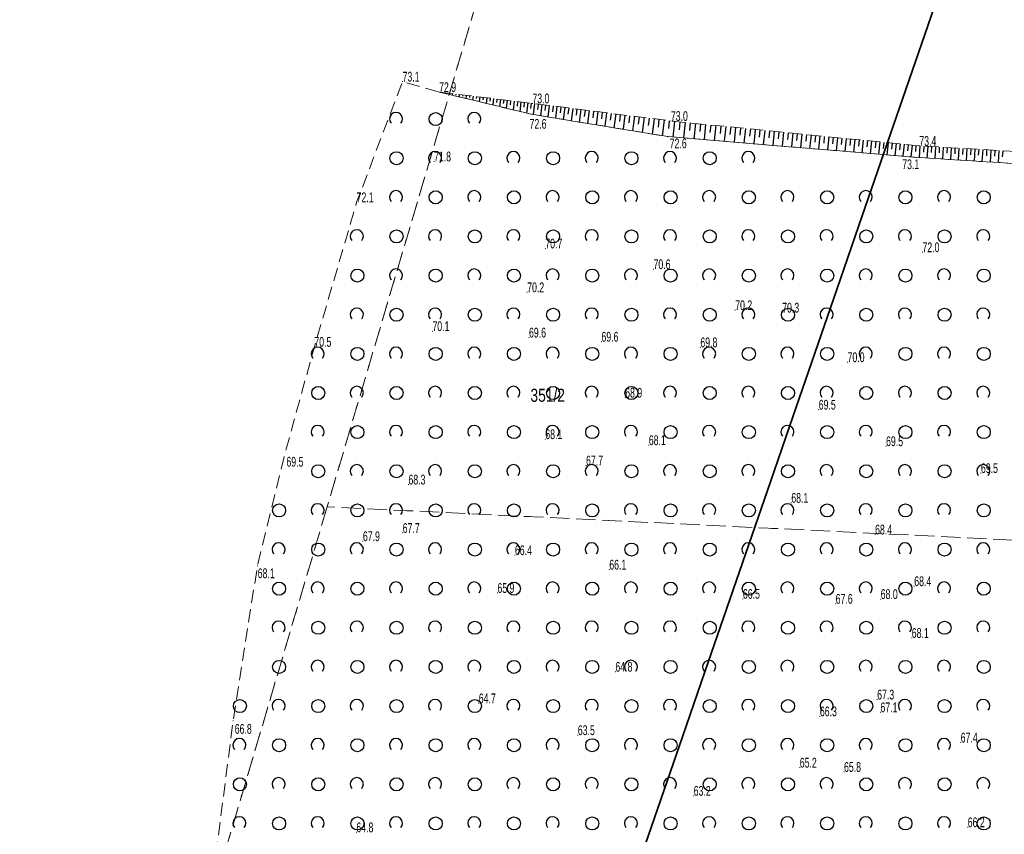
# Model space of a CAD drawing. Header units: metres. Extents: x 6524698 to 6533081, y 5883213 to 5896811.
# Tile 12 of 131: x 6528933 to 6529009, y 5886717 to 5886779. Entities that reach past the tile are written whole.
import ezdxf
from ezdxf.enums import TextEntityAlignment as Align

# ---------------------------------------------------------------- set-up
doc = ezdxf.new("R2010")
doc.units = ezdxf.units.M
for name, pattern in [('mapa zasadnicza$0$1.0_0.5', [1.5, 1, -0.5]), ('mapa zasadnicza$0$egkk-500', [2, 1.5, -0.5]), ('mapa zasadnicza$0$egug-500', [1, 0.5, -0.5])]:
    doc.linetypes.add(name, pattern=pattern)
for name, color, linetype in [('mapa zasadnicza$0$000 Inne (niezydentyfikowane)', 7, 'Continuous'), ('mapa zasadnicza$0$211-numer działki ewidencyjnej', 7, 'Continuous'), ('mapa zasadnicza$0$217-kontur klasyfikacyjny', 7, 'Continuous'), ('mapa zasadnicza$0$218-kontur użytku gruntowego', 7, 'Continuous'), ('mapa zasadnicza$0$pikieta naturalna', 7, 'Continuous'), ('mapa zasadnicza$0$pikieta naturalna-Atr2', 7, 'Continuous'), ('mapa zasadnicza$0$skarpa nieumocniona', 7, 'Continuous'), ('mapa zasadnicza$0$zadrzewienie  zakrzewienie', 7, 'Continuous')]:
    doc.layers.add(name, color=color, linetype=linetype)
doc.styles.add('mapa zasadnicza$0$STANDARD', font='Working1250', dxfattribs={"width": 0.75})

# ---------------------------------------------------------------- blocks, each defined once
blk = doc.blocks.new('mapa zasadnicza$0$PW01')
at = {"linetype": 'Continuous', "lineweight": 13}
h = blk.add_hatch(color=0, dxfattribs=at)
edge = h.paths.add_edge_path()
edge.add_arc((0, 0), 0.045, 0, 360)
blk = doc.blocks.new('mapa zasadnicza$0$OTZK1')
at = {"color": 0, "linetype": 'Continuous'}
blk.add_circle((0, 0), 0.5, dxfattribs=at)
blk = doc.blocks.new('mapa zasadnicza$0$OTZK2')
at = {"color": 0, "linetype": 'Continuous'}
blk.add_arc((0, 0), 0.5, 318.85, 221.162, dxfattribs=at)

msp = doc.modelspace()

# ---------------------------------------------------------------- linework, layer by layer
at = {"layer": 'mapa zasadnicza$0$000 Inne (niezydentyfikowane)', "color": 7, "linetype": 'Continuous', "lineweight": 35, "flags": 128}
msp.add_lwpolyline([(6528960.48, 5886655.526), (6528973.706, 5886694.67), (6528975.442, 5886699.704), (6528977.127, 5886704.592), (6528978.813, 5886709.48), (6528980.498, 5886714.368), (6528982.183, 5886719.255), (6528983.868, 5886724.143), (6528985.554, 5886729.031), (6528987.239, 5886733.918), (6528988.924, 5886738.806), (6528990.609, 5886743.694), (6528992.295, 5886748.581), (6528993.98, 5886753.469), (6528995.665, 5886758.357), (6528997.35, 5886763.245), (6528999.036, 5886768.132), (6529000.721, 5886773.02), (6529002.406, 5886777.908), (6529004.091, 5886782.795)], dxfattribs=at)
at = {"layer": 'mapa zasadnicza$0$000 Inne (niezydentyfikowane)', "color": 7, "linetype": 'Continuous', "lineweight": 25, "flags": 128}
for points in [[(6528965.69, 5886773.43), (6528965.68, 5886773.37)], [(6528965.95, 5886773.4), (6528965.94, 5886773.35)], [(6528966.21, 5886773.37), (6528966.2, 5886773.25)], [(6528966.47, 5886773.33), (6528966.46, 5886773.26)], [(6528966.74, 5886773.3), (6528966.71, 5886773.12)], [(6528967, 5886773.27), (6528966.99, 5886773.17)], [(6528967.26, 5886773.24), (6528967.23, 5886773)], [(6528967.52, 5886773.21), (6528967.51, 5886773.07)], [(6528967.79, 5886773.17), (6528967.75, 5886772.87)], [(6528968.05, 5886773.14), (6528968.03, 5886772.98)], [(6528968.31, 5886773.11), (6528968.27, 5886772.75)], [(6528968.57, 5886773.08), (6528968.55, 5886772.88)], [(6528968.84, 5886773.05), (6528968.79, 5886772.62)], [(6528969.1, 5886773.01), (6528969.07, 5886772.79)], [(6528969.36, 5886772.98), (6528969.3, 5886772.5)], [(6528969.62, 5886772.95), (6528969.59, 5886772.69)], [(6528969.89, 5886772.92), (6528969.82, 5886772.37)], [(6528970.15, 5886772.89), (6528970.11, 5886772.6)], [(6528970.41, 5886772.85), (6528970.34, 5886772.25)], [(6528970.67, 5886772.82), (6528970.64, 5886772.51)], [(6528970.94, 5886772.79), (6528970.86, 5886772.13)], [(6528971.2, 5886772.76), (6528971.16, 5886772.41)], [(6528971.46, 5886772.73), (6528971.37, 5886772)], [(6528971.72, 5886772.69), (6528971.68, 5886772.32)], [(6528971.98, 5886772.66), (6528971.88, 5886771.88)], [(6528972.24, 5886772.63), (6528972.19, 5886772.22)], [(6528972.51, 5886772.6), (6528972.4, 5886771.77)], [(6528972.78, 5886772.56), (6528972.73, 5886772.14)], [(6528973.06, 5886772.53), (6528972.95, 5886771.67)], [(6528973.35, 5886772.49), (6528973.29, 5886772.06)], [(6528973.63, 5886772.46), (6528973.52, 5886771.58)], [(6528973.92, 5886772.42), (6528973.87, 5886771.98)], [(6528974.22, 5886772.38), (6528974.1, 5886771.49)], [(6528974.52, 5886772.34), (6528974.46, 5886771.89)], [(6528974.82, 5886772.3), (6528974.7, 5886771.39)], [(6528975.12, 5886772.27), (6528975.06, 5886771.8)], [(6528975.43, 5886772.23), (6528975.31, 5886771.29)], [(6528975.74, 5886772.19), (6528975.68, 5886771.71)], [(6528976.06, 5886772.15), (6528975.93, 5886771.18)], [(6528976.38, 5886772.11), (6528976.31, 5886771.62)], [(6528976.7, 5886772.07), (6528976.57, 5886771.08)], [(6528977.03, 5886772.02), (6528976.96, 5886771.52)], [(6528977.36, 5886771.98), (6528977.23, 5886770.97)], [(6528977.69, 5886771.94), (6528977.63, 5886771.43)], [(6528978.03, 5886771.9), (6528977.9, 5886770.86)], [(6528978.38, 5886771.85), (6528978.31, 5886771.33)], [(6528978.72, 5886771.81), (6528978.59, 5886770.75)], [(6528979.07, 5886771.76), (6528979.01, 5886771.23)], [(6528979.43, 5886771.72), (6528979.29, 5886770.63)], [(6528979.79, 5886771.67), (6528979.72, 5886771.12)], [(6528980.16, 5886771.63), (6528980.01, 5886770.51)], [(6528980.52, 5886771.58), (6528980.45, 5886771.02)], [(6528980.9, 5886771.53), (6528980.75, 5886770.39)], [(6528981.28, 5886771.48), (6528981.2, 5886770.91)], [(6528981.66, 5886771.43), (6528981.51, 5886770.27)], [(6528982.04, 5886771.39), (6528981.97, 5886770.8)], [(6528982.44, 5886771.34), (6528982.28, 5886770.14)], [(6528982.83, 5886771.28), (6528982.76, 5886770.68)], [(6528983.23, 5886771.24), (6528983.11, 5886770.04)], [(6528983.64, 5886771.2), (6528983.58, 5886770.6)], [(6528984.04, 5886771.16), (6528983.92, 5886769.97)], [(6528984.43, 5886771.12), (6528984.37, 5886770.53)], [(6528984.83, 5886771.08), (6528984.71, 5886769.9)], [(6528985.22, 5886771.04), (6528985.16, 5886770.46)], [(6528985.61, 5886771), (6528985.5, 5886769.84)], [(6528986, 5886770.96), (6528985.94, 5886770.38)], [(6528986.39, 5886770.92), (6528986.27, 5886769.77)], [(6528986.77, 5886770.89), (6528986.72, 5886770.31)], [(6528987.16, 5886770.85), (6528987.04, 5886769.71)], [(6528987.54, 5886770.81), (6528987.48, 5886770.24)], [(6528987.91, 5886770.77), (6528987.8, 5886769.65)], [(6528988.29, 5886770.73), (6528988.23, 5886770.17)], [(6528988.66, 5886770.7), (6528988.55, 5886769.58)], [(6528989.04, 5886770.66), (6528988.98, 5886770.11)], [(6528989.41, 5886770.62), (6528989.3, 5886769.52)], [(6528989.77, 5886770.59), (6528989.72, 5886770.04)], [(6528990.14, 5886770.55), (6528990.03, 5886769.46)], [(6528990.5, 5886770.51), (6528990.45, 5886769.97)], [(6528990.87, 5886770.48), (6528990.76, 5886769.4)], [(6528991.22, 5886770.44), (6528991.17, 5886769.9)], [(6528991.58, 5886770.4), (6528991.48, 5886769.34)], [(6528991.94, 5886770.37), (6528991.89, 5886769.84)], [(6528992.29, 5886770.33), (6528992.19, 5886769.28)], [(6528992.64, 5886770.3), (6528992.59, 5886769.77)], [(6528992.99, 5886770.26), (6528992.89, 5886769.22)], [(6528993.34, 5886770.23), (6528993.29, 5886769.71)], [(6528993.69, 5886770.19), (6528993.58, 5886769.16)], [(6528994.03, 5886770.16), (6528993.98, 5886769.65)], [(6528994.37, 5886770.12), (6528994.27, 5886769.11)], [(6528994.71, 5886770.09), (6528994.66, 5886769.58)], [(6528995.05, 5886770.06), (6528994.95, 5886769.05)], [(6528995.39, 5886770.02), (6528995.34, 5886769.52)], [(6528995.72, 5886769.99), (6528995.62, 5886768.99)], [(6528996.05, 5886769.96), (6528996, 5886769.46)], [(6528996.38, 5886769.92), (6528996.29, 5886768.94)], [(6528996.71, 5886769.89), (6528996.66, 5886769.4)], [(6528997.04, 5886769.86), (6528996.94, 5886768.88)], [(6528997.37, 5886769.82), (6528997.32, 5886769.34)], [(6528997.69, 5886769.79), (6528997.59, 5886768.83)], [(6528998.01, 5886769.76), (6528997.96, 5886769.28)], [(6528998.33, 5886769.73), (6528998.23, 5886768.78)], [(6528998.65, 5886769.7), (6528998.6, 5886769.22)], [(6528998.96, 5886769.66), (6528998.87, 5886768.72)], [(6528999.28, 5886769.63), (6528999.23, 5886769.16)], [(6528999.59, 5886769.6), (6528999.5, 5886768.67)], [(6528999.9, 5886769.57), (6528999.86, 5886769.11)], [(6529000.21, 5886769.54), (6529000.12, 5886768.62)], [(6529000.52, 5886769.51), (6529000.47, 5886769.05)], [(6529000.82, 5886769.48), (6529000.73, 5886768.57)], [(6529001.13, 5886769.45), (6529001.08, 5886768.99)], [(6529001.43, 5886769.42), (6529001.34, 5886768.52)], [(6529001.73, 5886769.39), (6529001.69, 5886768.94)], [(6529002.03, 5886769.36), (6529001.98, 5886768.47)], [(6529002.33, 5886769.34), (6529002.3, 5886768.89)], [(6529002.63, 5886769.32), (6529002.57, 5886768.43)], [(6529002.92, 5886769.31), (6529002.9, 5886768.86)], [(6529003.22, 5886769.29), (6529003.17, 5886768.39)], [(6529003.52, 5886769.27), (6529003.5, 5886768.82)], [(6529003.82, 5886769.25), (6529003.77, 5886768.35)], [(6529004.12, 5886769.24), (6529004.09, 5886768.79)], [(6529004.42, 5886769.22), (6529004.37, 5886768.32)], [(6529004.72, 5886769.2), (6529004.7, 5886768.75)], [(6529005.02, 5886769.19), (6529004.97, 5886768.28)], [(6529005.33, 5886769.17), (6529005.3, 5886768.71)], [(6529005.63, 5886769.15), (6529005.58, 5886768.24)], [(6529005.93, 5886769.13), (6529005.91, 5886768.68)], [(6529006.24, 5886769.12), (6529006.18, 5886768.2)], [(6529006.54, 5886769.1), (6529006.51, 5886768.64)], [(6529006.85, 5886769.08), (6529006.79, 5886768.16)], [(6529007.15, 5886769.06), (6529007.13, 5886768.6)], [(6529007.46, 5886769.04), (6529007.41, 5886768.12)], [(6529007.77, 5886769.03), (6529007.74, 5886768.57)], [(6529008.07, 5886769.01), (6529008.02, 5886768.08)], [(6529008.38, 5886768.99), (6529008.35, 5886768.53)]]:
    msp.add_lwpolyline(points, dxfattribs=at)
at = {"layer": 'mapa zasadnicza$0$217-kontur klasyfikacyjny', "color": 92, "linetype": 'mapa zasadnicza$0$egkk-500', "lineweight": 18, "flags": 128}
for points in [[(6528972.04, 5886793.83), (6528956.61, 5886741.69)], [(6528956.61, 5886741.69), (6528937.74, 5886677.93)], [(6529049.1, 5886737.21), (6528956.61, 5886741.69)]]:
    msp.add_lwpolyline(points, dxfattribs=at)
at = {"layer": 'mapa zasadnicza$0$218-kontur użytku gruntowego', "color": 3, "linetype": 'mapa zasadnicza$0$egug-500', "lineweight": 18, "flags": 128}
for points in [[(6528972.04, 5886793.83), (6528956.61, 5886741.69)], [(6528956.61, 5886741.69), (6528937.74, 5886677.93)], [(6529049.1, 5886737.21), (6528956.61, 5886741.69)]]:
    msp.add_lwpolyline(points, dxfattribs=at)
at = {"layer": 'mapa zasadnicza$0$skarpa nieumocniona', "color": 7, "linetype": 'mapa zasadnicza$0$1.0_0.5', "lineweight": 18, "flags": 128}
msp.add_lwpolyline([(6528965.19, 5886773.49), (6528972.34, 5886772.62), (6528982.95, 5886771.27), (6529001.99, 5886769.36), (6529017.25, 5886768.48), (6529027.75, 5886767.9), (6529039.69, 5886767.11), (6529050.24, 5886766.78), (6529055.19, 5886766.72), (6529050.63, 5886766.08), (6529040.28, 5886766.18), (6529027.94, 5886766.79), (6529017.43, 5886767.49), (6529001.77, 5886768.48), (6528982.72, 5886770.07), (6528972.25, 5886771.79)], close=True, dxfattribs=at)
msp.add_lwpolyline([(6528965.19, 5886773.49), (6528972.34, 5886772.62), (6528982.95, 5886771.27), (6529001.99, 5886769.36), (6529017.25, 5886768.48), (6529027.75, 5886767.9), (6529039.69, 5886767.11), (6529050.24, 5886766.78), (6529055.19, 5886766.72), (6529050.63, 5886766.08), (6529040.28, 5886766.18), (6529027.94, 5886766.79), (6529017.43, 5886767.49), (6529001.77, 5886768.48), (6528982.72, 5886770.07), (6528972.25, 5886771.79)], close=True, dxfattribs=at)
at = {"layer": 'mapa zasadnicza$0$zadrzewienie  zakrzewienie', "color": 7, "linetype": 'mapa zasadnicza$0$1.0_0.5', "lineweight": 18, "flags": 128}
msp.add_lwpolyline([(6528953.71, 5886788.26), (6528947.86, 5886785.18), (6528941.55, 5886783.36), (6528934.01, 5886782.28), (6528929.82, 5886780.75), (6528927.68, 5886774.29), (6528924.8, 5886767.95), (6528925.08, 5886765.22), (6528924.63, 5886755.81), (6528923.13, 5886747.7), (6528921.93, 5886740.39), (6528921.14, 5886736.48), (6528922.02, 5886727.47), (6528924.71, 5886720.07), (6528928.96, 5886715.96), (6528934.42, 5886713.83), (6528938.71, 5886712.64), (6528946.6, 5886711.87), (6528947.93, 5886713.77), (6528949.4, 5886725.29), (6528951.27, 5886737.17), (6528953.31, 5886745.53), (6528955.63, 5886753.96), (6528955.77, 5886754.42), (6528958.87, 5886765.04), (6528962.39, 5886774.29), (6528965.19, 5886773.49), (6528972.25, 5886771.79), (6528982.72, 5886770.07), (6529001.77, 5886768.48), (6529017.43, 5886767.49), (6529027.94, 5886766.79), (6529040.28, 5886766.18), (6529050.63, 5886766.08), (6529055.19, 5886766.72), (6529056.34, 5886766.9), (6529040.14, 5886712.57), (6529035.54, 5886695.36), (6529032.28, 5886684.97), (6529029.14, 5886683.6), (6529025.72, 5886673.74), (6529024.04, 5886668.47), (6529019.54, 5886667.33), (6529014.91, 5886668.5), (6529012.5, 5886670.65), (6529007.16, 5886672.21), (6528990.96, 5886675.07), (6528982.4, 5886677.32), (6528975.32, 5886679.12), (6528962.54, 5886681.79), (6528939.84, 5886686.97), (6528935.1, 5886688.16), (6528920.04, 5886688.95), (6528902.17, 5886687.44), (6528902.69, 5886700.38), (6528900.6, 5886715.72), (6528897.72, 5886727.15), (6528896.84, 5886735.83), (6528897.2, 5886740.76), (6528902.96, 5886753.08), (6528905.14, 5886764.14), (6528907.1, 5886773.46), (6528907.3, 5886778.48), (6528907.28, 5886783.39), (6528906.89, 5886788.36), (6528907.82, 5886792.94), (6528909.16, 5886797.88), (6528917.1, 5886800.94), (6528919.52, 5886801.7), (6528927.04, 5886802.8), (6528932.97, 5886804.99), (6528937.35, 5886808.47), (6528940.48, 5886816.6), (6528943.75, 5886822.38), (6528943.36, 5886828.16), (6528943.3, 5886838.04), (6528945.8, 5886837.25), (6528949.25, 5886834.15), (6528954.84, 5886825.96), (6528955.94, 5886820.2), (6528955.26, 5886812.17), (6528952.76, 5886806.09), (6528951.85, 5886799.75), (6528952.19, 5886795.76), (6528953.13, 5886791.04)], close=True, dxfattribs=at)

# ---------------------------------------------------------------- block references
at = {"layer": 'mapa zasadnicza$0$pikieta naturalna', "color": 7, "linetype": 'Continuous', "lineweight": 13}
for p in [(6528962.39, 5886774.29), (6528965.19, 5886773.49), (6528972.34, 5886772.62), (6528972.25, 5886771.79), (6528982.95, 5886771.27), (6528982.72, 5886770.07), (6529001.99, 5886769.36), (6528964.8, 5886768.17), (6529001.77, 5886768.48), (6528958.87, 5886765.04), (6528973.33, 5886761.5), (6529002.23, 5886761.21), (6528981.62, 5886759.91), (6528971.94, 5886758.14), (6528987.88, 5886756.77), (6528991.48, 5886756.58), (6528964.68, 5886755.16), (6528972.08, 5886754.67), (6528977.63, 5886754.35), (6528955.63, 5886753.96), (6528985.21, 5886753.92), (6528996.49, 5886752.78), (6528979.45, 5886750.06), (6528994.28, 5886749.14), (6528973.33, 5886746.88), (6528981.26, 5886746.42), (6528999.44, 5886746.34), (6528953.31, 5886745.53), (6528976.45, 5886744.86), (6529006.71, 5886744.28), (6528962.84, 5886743.4), (6528992.18, 5886742), (6528962.4, 5886739.69), (6528998.6, 5886739.57), (6528959.35, 5886739.06), (6528971, 5886737.99), (6528951.27, 5886737.17), (6528978.23, 5886736.88), (6529001.6, 5886735.61), (6528969.66, 5886735.09), (6528988.47, 5886734.64), (6528995.58, 5886734.26), (6528999.03, 5886734.62), (6529001.41, 5886731.64), (6528978.7, 5886729.05), (6528968.23, 5886726.63), (6528998.76, 5886726.92), (6528999.01, 5886725.94), (6528949.4, 5886725.29), (6528994.37, 5886725.63), (6528975.82, 5886724.19), (6529005.16, 5886723.62), (6528992.83, 5886721.7), (6528996.22, 5886721.37), (6528984.7, 5886719.54), (6528958.85, 5886716.74), (6529005.7, 5886717.13)]:
    msp.add_blockref('mapa zasadnicza$0$PW01', p, dxfattribs=at)
at = {"layer": 'mapa zasadnicza$0$zadrzewienie  zakrzewienie', "color": 7, "linetype": 'Continuous', "lineweight": 18}
for name, p in [('mapa zasadnicza$0$OTZK2', (6528961.884, 5886771.427)), ('mapa zasadnicza$0$OTZK1', (6528964.926, 5886771.416)), ('mapa zasadnicza$0$OTZK2', (6528967.884, 5886771.427)), ('mapa zasadnicza$0$OTZK1', (6528961.926, 5886768.416)), ('mapa zasadnicza$0$OTZK2', (6528964.884, 5886768.427)), ('mapa zasadnicza$0$OTZK1', (6528967.926, 5886768.416)), ('mapa zasadnicza$0$OTZK2', (6528970.884, 5886768.427)), ('mapa zasadnicza$0$OTZK1', (6528973.926, 5886768.416)), ('mapa zasadnicza$0$OTZK2', (6528976.884, 5886768.427)), ('mapa zasadnicza$0$OTZK1', (6528979.926, 5886768.416)), ('mapa zasadnicza$0$OTZK2', (6528982.884, 5886768.427)), ('mapa zasadnicza$0$OTZK1', (6528985.926, 5886768.416)), ('mapa zasadnicza$0$OTZK2', (6528988.884, 5886768.427)), ('mapa zasadnicza$0$OTZK2', (6528961.884, 5886765.427)), ('mapa zasadnicza$0$OTZK1', (6528964.926, 5886765.416)), ('mapa zasadnicza$0$OTZK2', (6528967.884, 5886765.427)), ('mapa zasadnicza$0$OTZK1', (6528970.926, 5886765.416)), ('mapa zasadnicza$0$OTZK2', (6528973.884, 5886765.427)), ('mapa zasadnicza$0$OTZK1', (6528976.926, 5886765.416)), ('mapa zasadnicza$0$OTZK2', (6528979.884, 5886765.427)), ('mapa zasadnicza$0$OTZK1', (6528982.926, 5886765.416)), ('mapa zasadnicza$0$OTZK2', (6528985.884, 5886765.427)), ('mapa zasadnicza$0$OTZK1', (6528988.926, 5886765.416)), ('mapa zasadnicza$0$OTZK2', (6528991.884, 5886765.427)), ('mapa zasadnicza$0$OTZK1', (6528994.926, 5886765.416)), ('mapa zasadnicza$0$OTZK2', (6528997.884, 5886765.427)), ('mapa zasadnicza$0$OTZK1', (6529000.926, 5886765.416)), ('mapa zasadnicza$0$OTZK2', (6529003.884, 5886765.427)), ('mapa zasadnicza$0$OTZK1', (6529006.926, 5886765.416)), ('mapa zasadnicza$0$OTZK2', (6528958.884, 5886762.427)), ('mapa zasadnicza$0$OTZK1', (6528961.926, 5886762.416)), ('mapa zasadnicza$0$OTZK2', (6528964.884, 5886762.427)), ('mapa zasadnicza$0$OTZK1', (6528967.926, 5886762.416)), ('mapa zasadnicza$0$OTZK2', (6528970.884, 5886762.427)), ('mapa zasadnicza$0$OTZK1', (6528973.926, 5886762.416)), ('mapa zasadnicza$0$OTZK2', (6528976.884, 5886762.427)), ('mapa zasadnicza$0$OTZK1', (6528979.926, 5886762.416)), ('mapa zasadnicza$0$OTZK2', (6528982.884, 5886762.427)), ('mapa zasadnicza$0$OTZK1', (6528985.926, 5886762.416)), ('mapa zasadnicza$0$OTZK2', (6528988.884, 5886762.427)), ('mapa zasadnicza$0$OTZK1', (6528991.926, 5886762.416)), ('mapa zasadnicza$0$OTZK2', (6528994.884, 5886762.427)), ('mapa zasadnicza$0$OTZK1', (6528997.926, 5886762.416)), ('mapa zasadnicza$0$OTZK2', (6529000.884, 5886762.427)), ('mapa zasadnicza$0$OTZK1', (6529003.926, 5886762.416)), ('mapa zasadnicza$0$OTZK2', (6529006.884, 5886762.427)), ('mapa zasadnicza$0$OTZK1', (6528958.926, 5886759.416)), ('mapa zasadnicza$0$OTZK2', (6528961.884, 5886759.427)), ('mapa zasadnicza$0$OTZK1', (6528964.926, 5886759.416)), ('mapa zasadnicza$0$OTZK2', (6528967.884, 5886759.427)), ('mapa zasadnicza$0$OTZK1', (6528970.926, 5886759.416)), ('mapa zasadnicza$0$OTZK2', (6528973.884, 5886759.427)), ('mapa zasadnicza$0$OTZK1', (6528976.926, 5886759.416)), ('mapa zasadnicza$0$OTZK2', (6528979.884, 5886759.427)), ('mapa zasadnicza$0$OTZK1', (6528982.926, 5886759.416)), ('mapa zasadnicza$0$OTZK2', (6528985.884, 5886759.427)), ('mapa zasadnicza$0$OTZK1', (6528988.926, 5886759.416)), ('mapa zasadnicza$0$OTZK2', (6528991.884, 5886759.427)), ('mapa zasadnicza$0$OTZK1', (6528994.926, 5886759.416)), ('mapa zasadnicza$0$OTZK2', (6528997.884, 5886759.427)), ('mapa zasadnicza$0$OTZK1', (6529000.926, 5886759.416)), ('mapa zasadnicza$0$OTZK2', (6529003.884, 5886759.427)), ('mapa zasadnicza$0$OTZK1', (6529006.926, 5886759.416)), ('mapa zasadnicza$0$OTZK2', (6528958.884, 5886756.427)), ('mapa zasadnicza$0$OTZK1', (6528961.926, 5886756.416)), ('mapa zasadnicza$0$OTZK2', (6528964.884, 5886756.427)), ('mapa zasadnicza$0$OTZK1', (6528967.926, 5886756.416)), ('mapa zasadnicza$0$OTZK2', (6528970.884, 5886756.427)), ('mapa zasadnicza$0$OTZK1', (6528973.926, 5886756.416)), ('mapa zasadnicza$0$OTZK2', (6528976.884, 5886756.427)), ('mapa zasadnicza$0$OTZK1', (6528979.926, 5886756.416)), ('mapa zasadnicza$0$OTZK2', (6528982.884, 5886756.427)), ('mapa zasadnicza$0$OTZK1', (6528985.926, 5886756.416)), ('mapa zasadnicza$0$OTZK2', (6528988.884, 5886756.427)), ('mapa zasadnicza$0$OTZK1', (6528991.926, 5886756.416)), ('mapa zasadnicza$0$OTZK2', (6528994.884, 5886756.427)), ('mapa zasadnicza$0$OTZK1', (6528997.926, 5886756.416)), ('mapa zasadnicza$0$OTZK2', (6529000.884, 5886756.427)), ('mapa zasadnicza$0$OTZK1', (6529003.926, 5886756.416)), ('mapa zasadnicza$0$OTZK2', (6529006.884, 5886756.427)), ('mapa zasadnicza$0$OTZK2', (6528955.884, 5886753.427)), ('mapa zasadnicza$0$OTZK1', (6528958.926, 5886753.416)), ('mapa zasadnicza$0$OTZK2', (6528961.884, 5886753.427)), ('mapa zasadnicza$0$OTZK1', (6528964.926, 5886753.416)), ('mapa zasadnicza$0$OTZK2', (6528967.884, 5886753.427)), ('mapa zasadnicza$0$OTZK1', (6528970.926, 5886753.416)), ('mapa zasadnicza$0$OTZK2', (6528973.884, 5886753.427)), ('mapa zasadnicza$0$OTZK1', (6528976.926, 5886753.416)), ('mapa zasadnicza$0$OTZK2', (6528979.884, 5886753.427)), ('mapa zasadnicza$0$OTZK1', (6528982.926, 5886753.416)), ('mapa zasadnicza$0$OTZK2', (6528985.884, 5886753.427)), ('mapa zasadnicza$0$OTZK1', (6528988.926, 5886753.416)), ('mapa zasadnicza$0$OTZK2', (6528991.884, 5886753.427)), ('mapa zasadnicza$0$OTZK1', (6528994.926, 5886753.416)), ('mapa zasadnicza$0$OTZK2', (6528997.884, 5886753.427)), ('mapa zasadnicza$0$OTZK1', (6529000.926, 5886753.416)), ('mapa zasadnicza$0$OTZK2', (6529003.884, 5886753.427)), ('mapa zasadnicza$0$OTZK1', (6529006.926, 5886753.416)), ('mapa zasadnicza$0$OTZK1', (6528955.926, 5886750.416)), ('mapa zasadnicza$0$OTZK2', (6528958.884, 5886750.427)), ('mapa zasadnicza$0$OTZK1', (6528961.926, 5886750.416)), ('mapa zasadnicza$0$OTZK2', (6528964.884, 5886750.427)), ('mapa zasadnicza$0$OTZK1', (6528967.926, 5886750.416)), ('mapa zasadnicza$0$OTZK2', (6528970.884, 5886750.427)), ('mapa zasadnicza$0$OTZK1', (6528973.926, 5886750.416)), ('mapa zasadnicza$0$OTZK2', (6528976.884, 5886750.427)), ('mapa zasadnicza$0$OTZK1', (6528979.926, 5886750.416)), ('mapa zasadnicza$0$OTZK2', (6528982.884, 5886750.427)), ('mapa zasadnicza$0$OTZK1', (6528985.926, 5886750.416)), ('mapa zasadnicza$0$OTZK2', (6528988.884, 5886750.427)), ('mapa zasadnicza$0$OTZK1', (6528991.926, 5886750.416)), ('mapa zasadnicza$0$OTZK2', (6528994.884, 5886750.427)), ('mapa zasadnicza$0$OTZK1', (6528997.926, 5886750.416)), ('mapa zasadnicza$0$OTZK2', (6529000.884, 5886750.427)), ('mapa zasadnicza$0$OTZK1', (6529003.926, 5886750.416)), ('mapa zasadnicza$0$OTZK2', (6529006.884, 5886750.427)), ('mapa zasadnicza$0$OTZK2', (6528955.884, 5886747.427)), ('mapa zasadnicza$0$OTZK1', (6528958.926, 5886747.416)), ('mapa zasadnicza$0$OTZK2', (6528961.884, 5886747.427)), ('mapa zasadnicza$0$OTZK1', (6528964.926, 5886747.416)), ('mapa zasadnicza$0$OTZK2', (6528967.884, 5886747.427)), ('mapa zasadnicza$0$OTZK1', (6528970.926, 5886747.416)), ('mapa zasadnicza$0$OTZK2', (6528973.884, 5886747.427)), ('mapa zasadnicza$0$OTZK1', (6528976.926, 5886747.416)), ('mapa zasadnicza$0$OTZK2', (6528979.884, 5886747.427)), ('mapa zasadnicza$0$OTZK1', (6528982.926, 5886747.416)), ('mapa zasadnicza$0$OTZK2', (6528985.884, 5886747.427)), ('mapa zasadnicza$0$OTZK1', (6528988.926, 5886747.416)), ('mapa zasadnicza$0$OTZK2', (6528991.884, 5886747.427)), ('mapa zasadnicza$0$OTZK1', (6528994.926, 5886747.416)), ('mapa zasadnicza$0$OTZK2', (6528997.884, 5886747.427)), ('mapa zasadnicza$0$OTZK1', (6529000.926, 5886747.416)), ('mapa zasadnicza$0$OTZK2', (6529003.884, 5886747.427)), ('mapa zasadnicza$0$OTZK1', (6529006.926, 5886747.416)), ('mapa zasadnicza$0$OTZK1', (6528955.926, 5886744.416)), ('mapa zasadnicza$0$OTZK2', (6528958.884, 5886744.427)), ('mapa zasadnicza$0$OTZK1', (6528961.926, 5886744.416)), ('mapa zasadnicza$0$OTZK2', (6528964.884, 5886744.427)), ('mapa zasadnicza$0$OTZK1', (6528967.926, 5886744.416)), ('mapa zasadnicza$0$OTZK2', (6528970.884, 5886744.427)), ('mapa zasadnicza$0$OTZK1', (6528973.926, 5886744.416)), ('mapa zasadnicza$0$OTZK2', (6528976.884, 5886744.427)), ('mapa zasadnicza$0$OTZK1', (6528979.926, 5886744.416)), ('mapa zasadnicza$0$OTZK2', (6528982.884, 5886744.427)), ('mapa zasadnicza$0$OTZK1', (6528985.926, 5886744.416)), ('mapa zasadnicza$0$OTZK2', (6528988.884, 5886744.427)), ('mapa zasadnicza$0$OTZK1', (6528991.926, 5886744.416)), ('mapa zasadnicza$0$OTZK2', (6528994.884, 5886744.427)), ('mapa zasadnicza$0$OTZK1', (6528997.926, 5886744.416)), ('mapa zasadnicza$0$OTZK2', (6529000.884, 5886744.427)), ('mapa zasadnicza$0$OTZK1', (6529003.926, 5886744.416)), ('mapa zasadnicza$0$OTZK2', (6529006.884, 5886744.427)), ('mapa zasadnicza$0$OTZK1', (6528952.926, 5886741.416)), ('mapa zasadnicza$0$OTZK2', (6528955.884, 5886741.427)), ('mapa zasadnicza$0$OTZK1', (6528958.926, 5886741.416)), ('mapa zasadnicza$0$OTZK2', (6528961.884, 5886741.427)), ('mapa zasadnicza$0$OTZK1', (6528964.926, 5886741.416)), ('mapa zasadnicza$0$OTZK2', (6528967.884, 5886741.427)), ('mapa zasadnicza$0$OTZK1', (6528970.926, 5886741.416)), ('mapa zasadnicza$0$OTZK2', (6528973.884, 5886741.427)), ('mapa zasadnicza$0$OTZK1', (6528976.926, 5886741.416)), ('mapa zasadnicza$0$OTZK2', (6528979.884, 5886741.427)), ('mapa zasadnicza$0$OTZK1', (6528982.926, 5886741.416)), ('mapa zasadnicza$0$OTZK2', (6528985.884, 5886741.427)), ('mapa zasadnicza$0$OTZK1', (6528988.926, 5886741.416)), ('mapa zasadnicza$0$OTZK2', (6528991.884, 5886741.427)), ('mapa zasadnicza$0$OTZK1', (6528994.926, 5886741.416)), ('mapa zasadnicza$0$OTZK2', (6528997.884, 5886741.427)), ('mapa zasadnicza$0$OTZK1', (6529000.926, 5886741.416)), ('mapa zasadnicza$0$OTZK2', (6529003.884, 5886741.427)), ('mapa zasadnicza$0$OTZK1', (6529006.926, 5886741.416)), ('mapa zasadnicza$0$OTZK2', (6528952.884, 5886738.427)), ('mapa zasadnicza$0$OTZK1', (6528955.926, 5886738.416)), ('mapa zasadnicza$0$OTZK2', (6528958.884, 5886738.427)), ('mapa zasadnicza$0$OTZK1', (6528961.926, 5886738.416)), ('mapa zasadnicza$0$OTZK2', (6528964.884, 5886738.427)), ('mapa zasadnicza$0$OTZK1', (6528967.926, 5886738.416)), ('mapa zasadnicza$0$OTZK2', (6528970.884, 5886738.427)), ('mapa zasadnicza$0$OTZK1', (6528973.926, 5886738.416)), ('mapa zasadnicza$0$OTZK2', (6528976.884, 5886738.427)), ('mapa zasadnicza$0$OTZK1', (6528979.926, 5886738.416)), ('mapa zasadnicza$0$OTZK2', (6528982.884, 5886738.427)), ('mapa zasadnicza$0$OTZK1', (6528985.926, 5886738.416)), ('mapa zasadnicza$0$OTZK2', (6528988.884, 5886738.427)), ('mapa zasadnicza$0$OTZK1', (6528991.926, 5886738.416)), ('mapa zasadnicza$0$OTZK2', (6528994.884, 5886738.427)), ('mapa zasadnicza$0$OTZK1', (6528997.926, 5886738.416)), ('mapa zasadnicza$0$OTZK2', (6529000.884, 5886738.427)), ('mapa zasadnicza$0$OTZK1', (6529003.926, 5886738.416)), ('mapa zasadnicza$0$OTZK2', (6529006.884, 5886738.427)), ('mapa zasadnicza$0$OTZK1', (6528952.926, 5886735.416)), ('mapa zasadnicza$0$OTZK2', (6528955.884, 5886735.427)), ('mapa zasadnicza$0$OTZK1', (6528958.926, 5886735.416)), ('mapa zasadnicza$0$OTZK2', (6528961.884, 5886735.427)), ('mapa zasadnicza$0$OTZK1', (6528964.926, 5886735.416)), ('mapa zasadnicza$0$OTZK2', (6528967.884, 5886735.427)), ('mapa zasadnicza$0$OTZK1', (6528970.926, 5886735.416)), ('mapa zasadnicza$0$OTZK2', (6528973.884, 5886735.427)), ('mapa zasadnicza$0$OTZK1', (6528976.926, 5886735.416)), ('mapa zasadnicza$0$OTZK2', (6528979.884, 5886735.427)), ('mapa zasadnicza$0$OTZK1', (6528982.926, 5886735.416)), ('mapa zasadnicza$0$OTZK2', (6528985.884, 5886735.427)), ('mapa zasadnicza$0$OTZK1', (6528988.926, 5886735.416)), ('mapa zasadnicza$0$OTZK2', (6528991.884, 5886735.427)), ('mapa zasadnicza$0$OTZK1', (6528994.926, 5886735.416)), ('mapa zasadnicza$0$OTZK2', (6528997.884, 5886735.427)), ('mapa zasadnicza$0$OTZK1', (6529000.926, 5886735.416)), ('mapa zasadnicza$0$OTZK2', (6529003.884, 5886735.427)), ('mapa zasadnicza$0$OTZK1', (6529006.926, 5886735.416)), ('mapa zasadnicza$0$OTZK2', (6528952.884, 5886732.427)), ('mapa zasadnicza$0$OTZK1', (6528955.926, 5886732.416)), ('mapa zasadnicza$0$OTZK2', (6528958.884, 5886732.427)), ('mapa zasadnicza$0$OTZK1', (6528961.926, 5886732.416)), ('mapa zasadnicza$0$OTZK2', (6528964.884, 5886732.427)), ('mapa zasadnicza$0$OTZK1', (6528967.926, 5886732.416)), ('mapa zasadnicza$0$OTZK2', (6528970.884, 5886732.427)), ('mapa zasadnicza$0$OTZK1', (6528973.926, 5886732.416)), ('mapa zasadnicza$0$OTZK2', (6528976.884, 5886732.427)), ('mapa zasadnicza$0$OTZK1', (6528979.926, 5886732.416)), ('mapa zasadnicza$0$OTZK2', (6528982.884, 5886732.427)), ('mapa zasadnicza$0$OTZK1', (6528985.926, 5886732.416)), ('mapa zasadnicza$0$OTZK2', (6528988.884, 5886732.427)), ('mapa zasadnicza$0$OTZK1', (6528991.926, 5886732.416)), ('mapa zasadnicza$0$OTZK2', (6528994.884, 5886732.427)), ('mapa zasadnicza$0$OTZK1', (6528997.926, 5886732.416)), ('mapa zasadnicza$0$OTZK2', (6529000.884, 5886732.427)), ('mapa zasadnicza$0$OTZK1', (6529003.926, 5886732.416)), ('mapa zasadnicza$0$OTZK2', (6529006.884, 5886732.427)), ('mapa zasadnicza$0$OTZK1', (6528952.926, 5886729.416)), ('mapa zasadnicza$0$OTZK2', (6528955.884, 5886729.427)), ('mapa zasadnicza$0$OTZK1', (6528958.926, 5886729.416)), ('mapa zasadnicza$0$OTZK2', (6528961.884, 5886729.427)), ('mapa zasadnicza$0$OTZK1', (6528964.926, 5886729.416)), ('mapa zasadnicza$0$OTZK2', (6528967.884, 5886729.427)), ('mapa zasadnicza$0$OTZK1', (6528970.926, 5886729.416)), ('mapa zasadnicza$0$OTZK2', (6528973.884, 5886729.427)), ('mapa zasadnicza$0$OTZK1', (6528976.926, 5886729.416)), ('mapa zasadnicza$0$OTZK2', (6528979.884, 5886729.427)), ('mapa zasadnicza$0$OTZK1', (6528982.926, 5886729.416)), ('mapa zasadnicza$0$OTZK2', (6528985.884, 5886729.427)), ('mapa zasadnicza$0$OTZK1', (6528988.926, 5886729.416)), ('mapa zasadnicza$0$OTZK2', (6528991.884, 5886729.427)), ('mapa zasadnicza$0$OTZK1', (6528994.926, 5886729.416)), ('mapa zasadnicza$0$OTZK2', (6528997.884, 5886729.427)), ('mapa zasadnicza$0$OTZK1', (6529000.926, 5886729.416)), ('mapa zasadnicza$0$OTZK2', (6529003.884, 5886729.427)), ('mapa zasadnicza$0$OTZK1', (6529006.926, 5886729.416)), ('mapa zasadnicza$0$OTZK1', (6528949.926, 5886726.416)), ('mapa zasadnicza$0$OTZK2', (6528952.884, 5886726.427)), ('mapa zasadnicza$0$OTZK1', (6528955.926, 5886726.416)), ('mapa zasadnicza$0$OTZK2', (6528958.884, 5886726.427)), ('mapa zasadnicza$0$OTZK1', (6528961.926, 5886726.416)), ('mapa zasadnicza$0$OTZK2', (6528964.884, 5886726.427)), ('mapa zasadnicza$0$OTZK1', (6528967.926, 5886726.416)), ('mapa zasadnicza$0$OTZK2', (6528970.884, 5886726.427)), ('mapa zasadnicza$0$OTZK1', (6528973.926, 5886726.416)), ('mapa zasadnicza$0$OTZK2', (6528976.884, 5886726.427)), ('mapa zasadnicza$0$OTZK1', (6528979.926, 5886726.416)), ('mapa zasadnicza$0$OTZK2', (6528982.884, 5886726.427)), ('mapa zasadnicza$0$OTZK1', (6528985.926, 5886726.416)), ('mapa zasadnicza$0$OTZK2', (6528988.884, 5886726.427)), ('mapa zasadnicza$0$OTZK1', (6528991.926, 5886726.416)), ('mapa zasadnicza$0$OTZK2', (6528994.884, 5886726.427)), ('mapa zasadnicza$0$OTZK1', (6528997.926, 5886726.416)), ('mapa zasadnicza$0$OTZK2', (6529000.884, 5886726.427)), ('mapa zasadnicza$0$OTZK1', (6529003.926, 5886726.416)), ('mapa zasadnicza$0$OTZK2', (6529006.884, 5886726.427)), ('mapa zasadnicza$0$OTZK2', (6528949.884, 5886723.427)), ('mapa zasadnicza$0$OTZK1', (6528952.926, 5886723.416)), ('mapa zasadnicza$0$OTZK2', (6528955.884, 5886723.427)), ('mapa zasadnicza$0$OTZK1', (6528958.926, 5886723.416)), ('mapa zasadnicza$0$OTZK2', (6528961.884, 5886723.427)), ('mapa zasadnicza$0$OTZK1', (6528964.926, 5886723.416)), ('mapa zasadnicza$0$OTZK2', (6528967.884, 5886723.427)), ('mapa zasadnicza$0$OTZK1', (6528970.926, 5886723.416)), ('mapa zasadnicza$0$OTZK2', (6528973.884, 5886723.427)), ('mapa zasadnicza$0$OTZK1', (6528976.926, 5886723.416)), ('mapa zasadnicza$0$OTZK2', (6528979.884, 5886723.427)), ('mapa zasadnicza$0$OTZK1', (6528982.926, 5886723.416)), ('mapa zasadnicza$0$OTZK2', (6528985.884, 5886723.427)), ('mapa zasadnicza$0$OTZK1', (6528988.926, 5886723.416)), ('mapa zasadnicza$0$OTZK2', (6528991.884, 5886723.427)), ('mapa zasadnicza$0$OTZK1', (6528994.926, 5886723.416)), ('mapa zasadnicza$0$OTZK2', (6528997.884, 5886723.427)), ('mapa zasadnicza$0$OTZK1', (6529000.926, 5886723.416)), ('mapa zasadnicza$0$OTZK2', (6529003.884, 5886723.427)), ('mapa zasadnicza$0$OTZK1', (6529006.926, 5886723.416)), ('mapa zasadnicza$0$OTZK1', (6528949.926, 5886720.416)), ('mapa zasadnicza$0$OTZK2', (6528952.884, 5886720.427)), ('mapa zasadnicza$0$OTZK1', (6528955.926, 5886720.416)), ('mapa zasadnicza$0$OTZK2', (6528958.884, 5886720.427)), ('mapa zasadnicza$0$OTZK1', (6528961.926, 5886720.416)), ('mapa zasadnicza$0$OTZK2', (6528964.884, 5886720.427)), ('mapa zasadnicza$0$OTZK1', (6528967.926, 5886720.416)), ('mapa zasadnicza$0$OTZK2', (6528970.884, 5886720.427)), ('mapa zasadnicza$0$OTZK1', (6528973.926, 5886720.416)), ('mapa zasadnicza$0$OTZK2', (6528976.884, 5886720.427)), ('mapa zasadnicza$0$OTZK1', (6528979.926, 5886720.416)), ('mapa zasadnicza$0$OTZK2', (6528982.884, 5886720.427)), ('mapa zasadnicza$0$OTZK1', (6528985.926, 5886720.416)), ('mapa zasadnicza$0$OTZK2', (6528988.884, 5886720.427)), ('mapa zasadnicza$0$OTZK1', (6528991.926, 5886720.416)), ('mapa zasadnicza$0$OTZK2', (6528994.884, 5886720.427)), ('mapa zasadnicza$0$OTZK1', (6528997.926, 5886720.416)), ('mapa zasadnicza$0$OTZK2', (6529000.884, 5886720.427)), ('mapa zasadnicza$0$OTZK1', (6529003.926, 5886720.416)), ('mapa zasadnicza$0$OTZK2', (6529006.884, 5886720.427)), ('mapa zasadnicza$0$OTZK2', (6528949.884, 5886717.427)), ('mapa zasadnicza$0$OTZK1', (6528952.926, 5886717.416)), ('mapa zasadnicza$0$OTZK2', (6528955.884, 5886717.427)), ('mapa zasadnicza$0$OTZK1', (6528958.926, 5886717.416)), ('mapa zasadnicza$0$OTZK2', (6528961.884, 5886717.427)), ('mapa zasadnicza$0$OTZK1', (6528964.926, 5886717.416)), ('mapa zasadnicza$0$OTZK2', (6528967.884, 5886717.427)), ('mapa zasadnicza$0$OTZK1', (6528970.926, 5886717.416)), ('mapa zasadnicza$0$OTZK2', (6528973.884, 5886717.427)), ('mapa zasadnicza$0$OTZK1', (6528976.926, 5886717.416)), ('mapa zasadnicza$0$OTZK2', (6528979.884, 5886717.427)), ('mapa zasadnicza$0$OTZK1', (6528982.926, 5886717.416)), ('mapa zasadnicza$0$OTZK2', (6528985.884, 5886717.427)), ('mapa zasadnicza$0$OTZK1', (6528988.926, 5886717.416)), ('mapa zasadnicza$0$OTZK2', (6528991.884, 5886717.427)), ('mapa zasadnicza$0$OTZK1', (6528994.926, 5886717.416)), ('mapa zasadnicza$0$OTZK2', (6528997.884, 5886717.427)), ('mapa zasadnicza$0$OTZK1', (6529000.926, 5886717.416)), ('mapa zasadnicza$0$OTZK2', (6529003.884, 5886717.427)), ('mapa zasadnicza$0$OTZK1', (6529006.926, 5886717.416))]:
    msp.add_blockref(name, p, dxfattribs=at)

# ---------------------------------------------------------------- texts
at = {"layer": 'mapa zasadnicza$0$211-numer działki ewidencyjnej', "color": 7, "linetype": 'Continuous', "lineweight": 18, "style": 'mapa zasadnicza$0$STANDARD', "width": 0.79}
msp.add_text('351/2', height=1, dxfattribs=at).set_placement((6528972.19, 5886750.74), align=Align.TOP_LEFT)
at = {"layer": 'mapa zasadnicza$0$pikieta naturalna-Atr2', "color": 7, "style": 'mapa zasadnicza$0$STANDARD', "width": 0.667}
for s, p in [('73.1', (6528962.39, 5886774.29)), ('72.9', (6528965.19, 5886773.49)), ('73.0', (6528972.34, 5886772.62)), ('73.0', (6528982.95, 5886771.27)), ('73.4', (6529001.99, 5886769.36)), ('71.8', (6528964.8, 5886768.17)), ('72.1', (6528958.87, 5886765.04)), ('70.7', (6528973.33, 5886761.5)), ('72.0', (6529002.23, 5886761.21)), ('70.6', (6528981.62, 5886759.91)), ('70.2', (6528971.94, 5886758.14)), ('70.2', (6528987.88, 5886756.77)), ('70.3', (6528991.48, 5886756.58)), ('70.1', (6528964.68, 5886755.16)), ('69.6', (6528972.08, 5886754.67)), ('70.5', (6528955.63, 5886753.96)), ('69.6', (6528977.63, 5886754.35)), ('69.8', (6528985.21, 5886753.92)), ('70.0', (6528996.49, 5886752.78)), ('68.9', (6528979.45, 5886750.06)), ('69.5', (6528994.28, 5886749.14)), ('68.1', (6528973.33, 5886746.88)), ('68.1', (6528981.26, 5886746.42)), ('69.5', (6528999.44, 5886746.34)), ('69.5', (6528953.49, 5886744.77)), ('67.7', (6528976.45, 5886744.86)), ('69.5', (6529006.71, 5886744.28)), ('68.3', (6528962.84, 5886743.4)), ('68.1', (6528992.18, 5886742)), ('67.7', (6528962.4, 5886739.69)), ('68.4', (6528998.6, 5886739.57)), ('67.9', (6528959.35, 5886739.06)), ('66.4', (6528971, 5886737.99)), ('66.1', (6528978.23, 5886736.88)), ('68.1', (6528951.29, 5886736.22)), ('68.4', (6529001.6, 5886735.61)), ('65.9', (6528969.66, 5886735.09)), ('66.5', (6528988.47, 5886734.64)), ('67.6', (6528995.58, 5886734.26)), ('68.0', (6528999.03, 5886734.62)), ('68.1', (6529001.41, 5886731.64)), ('64.8', (6528978.7, 5886729.05)), ('64.7', (6528968.23, 5886726.63)), ('67.3', (6528998.76, 5886726.92)), ('67.1', (6528999.01, 5886725.94)), ('66.3', (6528994.37, 5886725.63)), ('66.8', (6528949.53, 5886724.29)), ('63.5', (6528975.82, 5886724.19)), ('67.4', (6529005.16, 5886723.62)), ('65.2', (6528992.83, 5886721.7)), ('65.8', (6528996.22, 5886721.37)), ('63.2', (6528984.7, 5886719.54)), ('64.8', (6528958.85, 5886716.74)), ('66.2', (6529005.7, 5886717.13))]:
    msp.add_text(s, height=0.75, dxfattribs=at).set_placement(p)
for s, p in [('72.6', (6528972.12, 5886771.05)), ('72.6', (6528982.86, 5886769.55)), ('73.1', (6529000.68, 5886767.95))]:
    msp.add_text(s, height=0.75, dxfattribs=at).set_placement(p, align=Align.MIDDLE_LEFT)

doc.saveas('drawing.dxf')
